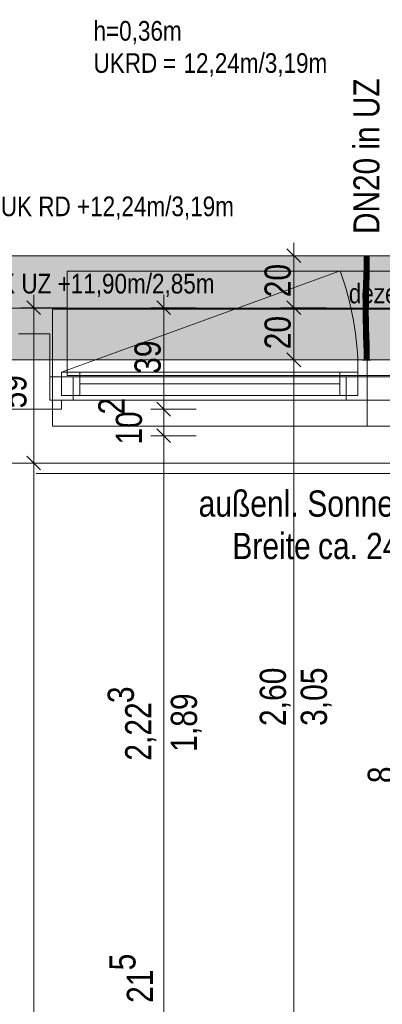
# Model space of a CAD drawing. Extents: x -620 to 300, y 62 to 1112.
# Tile 48 of 88: x -19 to 9, y 556 to 632. Entities that reach past the tile are written whole.
import ezdxf
from ezdxf.lldxf.tags import DXFTag

# ---------------------------------------------------------------- set-up
doc = ezdxf.new("R2010")
doc.units = 0
doc.layers.get('0').update_dxf_attribs({"lineweight": 13})
for name, color, linetype, lineweight, true_color in [('00_Beschriftung UZ', 3, 'Continuous', 13, 0x00ff00), ('30 -33 Aussenwände- 7 Fassade_ Elemente', 7, 'Continuous', 9, 0x00aacc), ('30 -35 Decken- 1 Konstruktion-Träger- Stahlbeton', 7, 'grob-A06G9RP38I', 13, 0x33aa00), ('70 -72 Beschriftung- 1 Beschriftung allgemein', 7, 'Continuous', 9, 0xff6633), ('70 -76 Bemaßung- 2 Allgemein', 9, 'Continuous', 5, 0x808080), ('E_Leerrohr 20', 7, 'Continuous', 13, 0xcc0099), ('E_Leerrohr 20-Shading', 7, 'Continuous', 13, 0xcc0099), ('iwb_Schraffur_Unterzug', 7, 'Continuous', 5, 0xffffcc)]:
    doc.layers.add(name, color=color, linetype=linetype, lineweight=lineweight, true_color=true_color)
doc.layers.add('70 -71 Achsen- 1 Gebäudeachsen', color=7, linetype='STRICHPUNKT2-A06G9RP48I', lineweight=18)
doc.layers.add('Detailelementbeschriftung', color=7, linetype='Continuous', lineweight=9)
doc.styles.get("Standard").update_dxf_attribs({"font": 'ARIALN.TTF'})
tags = doc.linetypes.add('grob-A06G9RP38I', pattern=[14, 3, -8, 3]).pattern_tags.tags
tags[8:9] = [DXFTag(74, 4), DXFTag(75, 0), DXFTag(340, '0'), DXFTag(46, 0.0), DXFTag(50, 0.0), DXFTag(44, 0.0), DXFTag(45, 0.0)]
tags[6:7] = [DXFTag(74, 4), DXFTag(75, 0), DXFTag(340, '0'), DXFTag(46, 0.0), DXFTag(50, 0.0), DXFTag(44, 0.0), DXFTag(45, 0.0)]
tags[4:5] = [DXFTag(74, 4), DXFTag(75, 0), DXFTag(340, '0'), DXFTag(46, 0.0), DXFTag(50, 0.0), DXFTag(44, 0.0), DXFTag(45, 0.0)]
tags = doc.linetypes.add('STRICHPUNKT2', pattern=[12.7, 6.35, -3.175, 0, -3.175]).pattern_tags.tags
tags[10:11] = [DXFTag(74, 4), DXFTag(75, 0), DXFTag(340, '0'), DXFTag(46, 0.0), DXFTag(50, 0.0), DXFTag(44, 0.0), DXFTag(45, 0.0)]
tags[8:9] = [DXFTag(74, 4), DXFTag(75, 0), DXFTag(340, '0'), DXFTag(46, 0.0), DXFTag(50, 0.0), DXFTag(44, 0.0), DXFTag(45, 0.0)]
tags[6:7] = [DXFTag(74, 4), DXFTag(75, 0), DXFTag(340, '0'), DXFTag(46, 0.0), DXFTag(50, 0.0), DXFTag(44, 0.0), DXFTag(45, 0.0)]
tags[4:5] = [DXFTag(74, 4), DXFTag(75, 0), DXFTag(340, '0'), DXFTag(46, 0.0), DXFTag(50, 0.0), DXFTag(44, 0.0), DXFTag(45, 0.0)]
tags = doc.linetypes.add('STRICHPUNKT2-A06G9RP48I', pattern=[12.7, 6.35, -3.175, 0, -3.175]).pattern_tags.tags
tags[10:11] = [DXFTag(74, 4), DXFTag(75, 0), DXFTag(340, '0'), DXFTag(46, 0.0), DXFTag(50, 0.0), DXFTag(44, 0.0), DXFTag(45, 0.0)]
tags[8:9] = [DXFTag(74, 4), DXFTag(75, 0), DXFTag(340, '0'), DXFTag(46, 0.0), DXFTag(50, 0.0), DXFTag(44, 0.0), DXFTag(45, 0.0)]
tags[6:7] = [DXFTag(74, 4), DXFTag(75, 0), DXFTag(340, '0'), DXFTag(46, 0.0), DXFTag(50, 0.0), DXFTag(44, 0.0), DXFTag(45, 0.0)]
tags[4:5] = [DXFTag(74, 4), DXFTag(75, 0), DXFTag(340, '0'), DXFTag(46, 0.0), DXFTag(50, 0.0), DXFTag(44, 0.0), DXFTag(45, 0.0)]

# ---------------------------------------------------------------- blocks, each defined once
blk = doc.blocks.new('Shading-A06G9RL98I', base_point=(7.527, 606.402))
at = {"layer": 'E_Leerrohr 20-Shading', "color": 213, "true_color": 0xd67fc0}
for points in [[(7.523, 605.614), (7.521, 606.402), (7.323, 605.614), (7.323, 606.402)], [(7.523, 605.614), (7.523, 606.402), (7.521, 606.402)], [(7.527, 606.402), (7.523, 605.614), (7.714, 606.225), (7.723, 605.614)], [(7.527, 606.402), (7.523, 606.402), (7.523, 605.614)], [(7.527, 606.402), (7.714, 606.225), (7.707, 606.402)], [(7.714, 606.225), (7.711, 606.402), (7.707, 606.402)], [(7.723, 605.614), (7.723, 606.402), (7.711, 606.402)], [(7.415, 605.614), (7.193, 605.614), (7.415, 605.602), (7.193, 605.602)], [(7.431, 605.602), (7.431, 605.614), (7.415, 605.602), (7.415, 605.614)], [(7.523, 605.602), (7.523, 605.614), (7.431, 605.602), (7.431, 605.614)], [(7.588, 605.614), (7.523, 605.614), (7.588, 605.602), (7.523, 605.602)], [(7.744, 605.602), (7.745, 605.614), (7.588, 605.602), (7.588, 605.614)], [(7.853, 605.602), (7.853, 605.614), (7.744, 605.602), (7.745, 605.614)]]:
    blk.add_solid(points, dxfattribs=at)
blk = doc.blocks.new('Shading-A06G9RLB8I', base_point=(7.466, 612.826))
at = {"layer": 'E_Leerrohr 20-Shading', "color": 213, "true_color": 0xd67fc0}
for points in [[(7.296, 613.626), (7.193, 613.626), (7.296, 613.614), (7.193, 613.614)], [(7.368, 613.614), (7.368, 613.626), (7.296, 613.614), (7.296, 613.626)], [(7.466, 612.826), (7.323, 613.614), (7.323, 612.826)], [(7.466, 612.826), (7.464, 613.106), (7.323, 613.614), (7.454, 613.614)], [(7.382, 613.614), (7.382, 613.626), (7.368, 613.614), (7.368, 613.626)], [(7.41, 613.626), (7.382, 613.626), (7.41, 613.614), (7.382, 613.614)], [(7.41, 613.626), (7.41, 613.614), (7.435, 613.626), (7.435, 613.614)], [(7.435, 613.614), (7.523, 613.614), (7.435, 613.626), (7.523, 613.626)], [(7.464, 613.106), (7.46, 613.614), (7.454, 613.614)], [(7.479, 612.826), (7.474, 613.614), (7.466, 612.826), (7.46, 613.614)], [(7.502, 613.614), (7.474, 613.614), (7.504, 612.826), (7.479, 612.826)], [(7.504, 612.826), (7.523, 612.826), (7.502, 613.614), (7.523, 613.614)], [(7.588, 613.626), (7.523, 613.626), (7.588, 613.614), (7.523, 613.614)], [(7.572, 613.614), (7.523, 613.614), (7.526, 612.826), (7.523, 613.009)], [(7.572, 613.614), (7.526, 612.826), (7.567, 612.826)], [(7.572, 613.614), (7.567, 612.826), (7.641, 613.614), (7.629, 612.826)], [(7.733, 613.626), (7.588, 613.626), (7.733, 613.614), (7.588, 613.614)], [(7.641, 613.614), (7.629, 612.826), (7.674, 613.614), (7.658, 612.826)], [(7.658, 612.826), (7.723, 612.826), (7.674, 613.614), (7.723, 613.614)], [(7.733, 613.614), (7.738, 613.614), (7.733, 613.626), (7.738, 613.626)], [(7.738, 613.614), (7.794, 613.614), (7.738, 613.626), (7.794, 613.626)], [(7.794, 613.614), (7.853, 613.614), (7.794, 613.626), (7.853, 613.626)], [(7.523, 613.009), (7.523, 612.826), (7.526, 612.826)]]:
    blk.add_solid(points, dxfattribs=at)
blk = doc.blocks.new('Shading-A06G9RLD8I', base_point=(7.423, 612.89))
at = {"layer": 'E_Leerrohr 20-Shading', "color": 223, "true_color": 0xc67fb4}
for points in [[(7.381, 613.614), (7.323, 613.614), (7.375, 612.891), (7.316, 612.892)], [(7.678, 613.614), (7.664, 613.614), (7.67, 612.886), (7.658, 612.887)], [(7.67, 612.886), (7.688, 612.886), (7.678, 613.614), (7.699, 613.614)], [(7.699, 613.614), (7.688, 612.886), (7.709, 613.614), (7.697, 612.886)], [(7.709, 613.614), (7.697, 612.886), (7.723, 613.614), (7.712, 612.886)], [(7.712, 612.886), (7.716, 612.886), (7.723, 613.614)], [(7.375, 612.891), (7.316, 612.892), (7.36, 612.167), (7.301, 612.169)], [(7.67, 612.886), (7.658, 612.887), (7.65, 612.16), (7.642, 612.161)], [(7.666, 612.75), (7.65, 612.16), (7.651, 612.16)], [(7.67, 612.886), (7.666, 612.75), (7.666, 612.16), (7.651, 612.16)], [(7.688, 612.886), (7.666, 612.16), (7.697, 612.886), (7.674, 612.16)], [(7.67, 612.886), (7.666, 612.16), (7.688, 612.886)], [(7.697, 612.886), (7.674, 612.16), (7.712, 612.886), (7.686, 612.159)], [(7.686, 612.159), (7.701, 612.159), (7.712, 612.886), (7.716, 612.886)], [(7.36, 612.167), (7.301, 612.169), (7.34, 611.443), (7.281, 611.444)], [(7.65, 612.16), (7.642, 612.161), (7.625, 611.435), (7.623, 611.435)], [(7.65, 612.16), (7.625, 611.435), (7.651, 612.16), (7.628, 611.435)], [(7.628, 611.435), (7.639, 611.435), (7.651, 612.16), (7.666, 612.16)], [(7.666, 612.16), (7.639, 611.435), (7.674, 612.16), (7.646, 611.435)], [(7.674, 612.16), (7.646, 611.435), (7.686, 612.159), (7.652, 611.435)], [(7.652, 611.435), (7.681, 611.434), (7.686, 612.159), (7.701, 612.159)], [(7.262, 610.719), (7.312, 610.718), (7.274, 611.176), (7.332, 611.176)], [(7.333, 611.176), (7.34, 611.443), (7.274, 611.176), (7.281, 611.444)], [(7.312, 610.718), (7.321, 610.718), (7.332, 611.176), (7.333, 611.176)], [(7.616, 611.168), (7.616, 611.174), (7.604, 610.711)], [(7.619, 611.141), (7.616, 611.168), (7.606, 610.711), (7.604, 610.711)], [(7.606, 610.711), (7.613, 610.711), (7.619, 611.141), (7.626, 611.074)], [(7.626, 611.074), (7.613, 610.711), (7.63, 611.029), (7.618, 610.711)], [(7.628, 611.435), (7.616, 611.168), (7.619, 611.141)], [(7.628, 611.435), (7.625, 611.435), (7.616, 611.168), (7.62, 611.302)], [(7.625, 611.435), (7.623, 611.435), (7.616, 611.174)], [(7.62, 611.302), (7.616, 611.174), (7.616, 611.168)], [(7.63, 611.029), (7.618, 610.711), (7.633, 611.005), (7.62, 610.711)], [(7.619, 611.141), (7.626, 611.074), (7.628, 611.435), (7.639, 611.435)], [(7.62, 610.711), (7.662, 610.71), (7.633, 611.005)], [(7.639, 611.435), (7.626, 611.074), (7.646, 611.435), (7.63, 611.029)], [(7.64, 611.174), (7.636, 611.174), (7.633, 611.005), (7.63, 611.029)], [(7.674, 611.174), (7.64, 611.174), (7.662, 610.71), (7.633, 611.005)], [(7.652, 611.435), (7.646, 611.435), (7.64, 611.174), (7.636, 611.174)], [(7.681, 611.434), (7.652, 611.435), (7.674, 611.174), (7.64, 611.174)], [(7.312, 610.718), (7.262, 610.719), (7.288, 609.991), (7.249, 609.992)], [(7.307, 609.991), (7.321, 610.718), (7.288, 609.991), (7.312, 610.718)], [(7.593, 609.988), (7.613, 610.711), (7.59, 609.988), (7.606, 610.711)], [(7.606, 610.711), (7.604, 610.711), (7.59, 609.988)], [(7.613, 610.711), (7.593, 609.988), (7.607, 610.316), (7.597, 609.988)], [(7.597, 609.988), (7.598, 609.988), (7.607, 610.316)], [(7.607, 610.316), (7.598, 609.988), (7.662, 610.71), (7.649, 609.987)], [(7.607, 610.316), (7.662, 610.71), (7.62, 610.711)], [(7.618, 610.711), (7.607, 610.316), (7.62, 610.711)], [(7.613, 610.711), (7.607, 610.316), (7.618, 610.711)], [(7.246, 609.459), (7.285, 609.459), (7.249, 609.992), (7.288, 609.991)], [(7.246, 609.264), (7.283, 609.264), (7.246, 609.459), (7.285, 609.459)], [(7.283, 609.264), (7.304, 609.264), (7.285, 609.459), (7.305, 609.459)], [(7.285, 609.459), (7.305, 609.459), (7.288, 609.991), (7.307, 609.991)], [(7.588, 609.463), (7.587, 609.265), (7.589, 609.46)], [(7.587, 609.265), (7.59, 609.265), (7.589, 609.46), (7.592, 609.45)], [(7.593, 609.988), (7.59, 609.988), (7.588, 609.463)], [(7.592, 609.841), (7.588, 609.463), (7.589, 609.46)], [(7.589, 609.46), (7.593, 609.625), (7.59, 609.625)], [(7.592, 609.45), (7.594, 609.625), (7.589, 609.46), (7.593, 609.625)], [(7.593, 609.625), (7.592, 609.841), (7.59, 609.625)], [(7.59, 609.265), (7.646, 609.266), (7.592, 609.45)], [(7.598, 609.988), (7.592, 609.463), (7.649, 609.987), (7.646, 609.464)], [(7.593, 609.625), (7.594, 609.698), (7.592, 609.841), (7.593, 609.988)], [(7.592, 609.463), (7.592, 609.45), (7.646, 609.464), (7.646, 609.266)], [(7.593, 609.988), (7.594, 609.698), (7.597, 609.988)], [(7.594, 609.625), (7.594, 609.698), (7.593, 609.625)], [(7.594, 609.698), (7.598, 609.988), (7.597, 609.988)], [(7.283, 609.264), (7.246, 609.264), (7.297, 608.654), (7.254, 608.653)], [(7.297, 608.654), (7.254, 608.653), (7.322, 608.044), (7.268, 608.042)], [(7.312, 608.654), (7.304, 609.264), (7.297, 608.654), (7.283, 609.264)], [(7.327, 608.044), (7.312, 608.654), (7.322, 608.044), (7.297, 608.654)], [(7.653, 608.66), (7.646, 609.266), (7.595, 608.659), (7.59, 609.265)], [(7.653, 608.66), (7.595, 608.659), (7.668, 608.053), (7.61, 608.052)], [(7.345, 607.435), (7.334, 607.806), (7.268, 608.042), (7.322, 608.044)], [(7.345, 607.435), (7.268, 608.042), (7.287, 607.434)], [(7.334, 607.806), (7.327, 608.044), (7.322, 608.044)], [(7.668, 608.053), (7.61, 608.052), (7.686, 607.445), (7.628, 607.444)], [(7.345, 607.435), (7.287, 607.434), (7.363, 606.827), (7.304, 606.826)], [(7.686, 607.445), (7.628, 607.444), (7.704, 606.836), (7.645, 606.834)], [(7.363, 606.827), (7.304, 606.826), (7.376, 606.22), (7.317, 606.219)], [(7.704, 606.836), (7.645, 606.834), (7.717, 606.225), (7.659, 606.224)], [(7.376, 606.22), (7.317, 606.219), (7.381, 605.614), (7.323, 605.614)], [(7.717, 606.225), (7.659, 606.224), (7.723, 605.614), (7.664, 605.614)]]:
    blk.add_solid(points, dxfattribs=at)
at = {"layer": 'E_Leerrohr 20-Shading', "color": 231, "true_color": 0xe17fc9}
for points in [[(7.379, 612.891), (7.4, 613.614), (7.375, 612.891), (7.392, 613.614)], [(7.392, 613.614), (7.381, 613.614), (7.375, 612.891)], [(7.423, 612.89), (7.415, 613.614), (7.379, 612.891), (7.4, 613.614)], [(7.444, 612.89), (7.439, 613.614), (7.423, 612.89), (7.415, 613.614)], [(7.488, 612.889), (7.488, 613.614), (7.444, 612.89), (7.439, 613.614)], [(7.516, 612.889), (7.523, 613.614), (7.488, 612.889), (7.488, 613.614)], [(7.523, 613.614), (7.516, 612.889), (7.521, 612.889)], [(7.521, 612.889), (7.527, 612.889), (7.523, 613.614)], [(7.527, 612.889), (7.658, 612.887), (7.523, 613.614), (7.664, 613.614)], [(7.425, 612.166), (7.423, 612.89), (7.362, 612.289), (7.379, 612.891)], [(7.379, 612.891), (7.375, 612.891), (7.362, 612.289)], [(7.444, 612.165), (7.444, 612.89), (7.425, 612.166), (7.423, 612.89)], [(7.444, 612.165), (7.488, 612.889), (7.444, 612.89)], [(7.444, 612.165), (7.48, 612.164), (7.488, 612.889), (7.487, 612.75)], [(7.48, 612.164), (7.483, 612.164), (7.487, 612.75)], [(7.501, 612.164), (7.516, 612.889), (7.483, 612.164), (7.488, 612.889)], [(7.521, 612.889), (7.516, 612.889), (7.516, 612.164), (7.501, 612.164)], [(7.516, 612.164), (7.538, 612.163), (7.521, 612.889), (7.527, 612.889)], [(7.538, 612.163), (7.642, 612.161), (7.527, 612.889), (7.658, 612.887)], [(7.425, 612.166), (7.36, 612.167), (7.426, 611.441), (7.34, 611.443)], [(7.425, 612.166), (7.362, 612.289), (7.36, 612.167)], [(7.442, 611.44), (7.444, 612.165), (7.426, 611.441), (7.425, 612.166)], [(7.442, 611.44), (7.468, 611.439), (7.444, 612.165), (7.48, 612.164)], [(7.468, 611.439), (7.477, 611.439), (7.48, 612.164), (7.483, 612.164)], [(7.481, 611.439), (7.501, 612.164), (7.477, 611.439), (7.483, 612.164)], [(7.516, 612.164), (7.501, 612.164), (7.511, 611.438), (7.481, 611.439)], [(7.623, 611.435), (7.642, 612.161), (7.511, 611.438), (7.516, 612.164)], [(7.333, 611.176), (7.321, 610.718), (7.34, 610.717)], [(7.34, 610.717), (7.343, 610.724), (7.333, 611.176), (7.334, 611.217)], [(7.334, 611.217), (7.335, 611.176), (7.34, 611.443), (7.385, 611.175)], [(7.335, 611.176), (7.343, 610.724), (7.385, 611.175), (7.427, 610.926)], [(7.426, 611.175), (7.426, 611.441), (7.385, 611.175), (7.34, 611.443)], [(7.427, 610.715), (7.427, 610.926), (7.343, 610.717), (7.343, 610.724)], [(7.427, 610.926), (7.426, 611.175), (7.385, 611.175)], [(7.442, 611.44), (7.426, 611.441), (7.441, 610.842), (7.427, 610.926)], [(7.427, 610.715), (7.441, 610.715), (7.427, 610.926), (7.441, 610.842)], [(7.442, 611.44), (7.441, 610.842), (7.468, 611.439), (7.465, 611.248)], [(7.465, 611.248), (7.441, 610.842), (7.458, 610.743)], [(7.477, 611.439), (7.465, 611.248), (7.462, 610.714), (7.458, 610.743)], [(7.476, 611.303), (7.477, 611.439), (7.462, 610.714)], [(7.474, 611.175), (7.476, 611.303), (7.462, 610.714)], [(7.474, 611.175), (7.462, 610.714), (7.477, 611.175), (7.466, 610.714)], [(7.465, 611.248), (7.477, 611.439), (7.468, 611.439)], [(7.466, 610.714), (7.565, 610.712), (7.477, 611.175), (7.557, 611.174)], [(7.474, 611.175), (7.481, 611.439), (7.477, 611.439)], [(7.474, 611.175), (7.509, 611.175), (7.481, 611.439), (7.511, 611.438)], [(7.509, 611.175), (7.616, 611.174), (7.511, 611.438), (7.623, 611.435)], [(7.565, 610.712), (7.604, 610.711), (7.557, 611.174), (7.616, 611.174)], [(7.34, 610.717), (7.321, 610.718), (7.351, 609.991), (7.307, 609.991)], [(7.343, 610.724), (7.34, 610.717), (7.343, 610.717)], [(7.351, 609.991), (7.353, 609.991), (7.34, 610.717), (7.343, 610.717)], [(7.353, 609.991), (7.431, 609.99), (7.343, 610.717), (7.427, 610.715)], [(7.442, 609.99), (7.441, 610.715), (7.431, 609.99), (7.427, 610.715)], [(7.441, 610.842), (7.441, 610.715), (7.458, 610.743), (7.457, 610.714)], [(7.442, 609.99), (7.449, 609.99), (7.441, 610.715), (7.457, 610.714)], [(7.449, 609.99), (7.462, 610.714), (7.457, 610.714)], [(7.466, 610.714), (7.462, 610.714), (7.452, 609.99), (7.449, 609.99)], [(7.575, 609.988), (7.565, 610.712), (7.452, 609.99), (7.466, 610.714)], [(7.457, 610.714), (7.462, 610.714), (7.458, 610.743)], [(7.59, 609.988), (7.604, 610.711), (7.575, 609.988), (7.565, 610.712)], [(7.305, 609.459), (7.304, 609.264), (7.31, 609.264)], [(7.353, 609.749), (7.307, 609.991), (7.31, 609.264), (7.305, 609.459)], [(7.351, 609.991), (7.307, 609.991), (7.353, 609.749)], [(7.354, 609.719), (7.353, 609.749), (7.355, 609.265), (7.31, 609.264)], [(7.437, 609.461), (7.431, 609.99), (7.353, 609.749), (7.351, 609.991)], [(7.437, 609.461), (7.353, 609.749), (7.408, 609.46)], [(7.353, 609.749), (7.357, 609.46), (7.408, 609.46)], [(7.359, 609.265), (7.354, 609.719), (7.355, 609.265)], [(7.357, 609.46), (7.439, 609.299), (7.408, 609.46)], [(7.357, 609.46), (7.359, 609.265), (7.439, 609.299), (7.44, 609.265)], [(7.439, 609.299), (7.437, 609.461), (7.408, 609.46)], [(7.439, 609.299), (7.442, 609.99), (7.431, 609.99)], [(7.442, 609.99), (7.439, 609.299), (7.443, 609.838), (7.446, 609.265)], [(7.446, 609.461), (7.449, 609.99), (7.442, 609.99)], [(7.446, 609.265), (7.446, 609.461), (7.443, 609.838)], [(7.446, 609.461), (7.577, 609.463), (7.449, 609.99), (7.575, 609.988)], [(7.446, 609.265), (7.577, 609.265), (7.446, 609.461), (7.577, 609.463)], [(7.577, 609.463), (7.588, 609.463), (7.575, 609.988), (7.59, 609.988)], [(7.577, 609.265), (7.587, 609.265), (7.577, 609.463), (7.588, 609.463)], [(7.31, 609.264), (7.304, 609.264), (7.325, 608.654), (7.312, 608.654)], [(7.325, 608.654), (7.35, 608.654), (7.31, 609.264), (7.355, 609.265)], [(7.325, 608.654), (7.312, 608.654), (7.338, 608.044), (7.327, 608.044)], [(7.338, 608.044), (7.339, 608.044), (7.325, 608.654), (7.35, 608.654)], [(7.339, 608.044), (7.367, 608.045), (7.35, 608.654), (7.364, 608.655)], [(7.35, 608.654), (7.364, 608.655), (7.355, 609.265), (7.359, 609.265)], [(7.452, 608.656), (7.44, 609.265), (7.364, 608.655), (7.359, 609.265)], [(7.468, 608.048), (7.453, 608.656), (7.367, 608.045), (7.364, 608.655)], [(7.44, 609.265), (7.446, 609.265), (7.439, 609.299)], [(7.453, 608.656), (7.446, 609.265), (7.452, 608.656), (7.44, 609.265)], [(7.577, 609.265), (7.446, 609.265), (7.572, 608.659), (7.453, 608.656)], [(7.595, 608.659), (7.453, 608.656), (7.61, 608.052), (7.468, 608.048)], [(7.595, 608.659), (7.587, 609.265), (7.572, 608.659), (7.577, 609.265)], [(7.338, 608.016), (7.338, 608.044), (7.334, 607.806), (7.327, 608.044)], [(7.35, 607.435), (7.338, 608.016), (7.345, 607.435), (7.334, 607.806)], [(7.37, 607.436), (7.367, 608.045), (7.35, 607.435), (7.338, 608.044)], [(7.486, 607.439), (7.468, 608.048), (7.37, 607.436), (7.367, 608.045)], [(7.61, 608.052), (7.468, 608.048), (7.628, 607.444), (7.486, 607.439)], [(7.35, 607.435), (7.345, 607.435), (7.363, 606.827)], [(7.372, 606.828), (7.37, 607.436), (7.363, 606.827), (7.35, 607.435)], [(7.504, 606.831), (7.486, 607.439), (7.372, 606.828), (7.37, 607.436)], [(7.628, 607.444), (7.486, 607.439), (7.645, 606.834), (7.504, 606.831)], [(7.372, 606.828), (7.363, 606.827), (7.376, 606.22)], [(7.517, 606.222), (7.504, 606.831), (7.376, 606.22), (7.372, 606.828)], [(7.645, 606.834), (7.504, 606.831), (7.659, 606.224), (7.517, 606.222)], [(7.517, 606.222), (7.376, 606.22), (7.523, 605.614), (7.381, 605.614)], [(7.659, 606.224), (7.517, 606.222), (7.664, 605.614), (7.523, 605.614)]]:
    blk.add_solid(points, dxfattribs=at)
blk = doc.blocks.new('Referenz-A06G9RP68I')
at = {"layer": '30 -33 Aussenwände- 7 Fassade_ Elemente', "color": 0, "linetype": 'Continuous', "lineweight": -2, "ltscale": 0.13}
for p, q in [((-121.647, 613.634), (34.353, 613.634)), ((-19.247, 607.634), (-16.847, 607.634)), ((-16.847, 607.634), (-16.847, 602.534)), ((-16.847, 604.334), (-15.047, 604.334)), ((-16.847, 602.534), (-16.847, 604.334)), ((-16.847, 604.334), (7.553, 604.334)), ((-16.847, 602.534), (-16.847, 604.334)), ((-15.947, 604.684), (-14.547, 604.684)), ((-15.947, 604.684), (6.853, 604.684)), ((-15.947, 602.884), (-15.947, 604.684)), ((-15.947, 602.884), (-15.947, 604.684)), ((-15.047, 604.334), (-15.047, 602.534)), ((-14.547, 604.684), (-14.547, 602.884)), ((5.453, 604.684), (6.853, 604.684)), ((5.453, 602.884), (5.453, 604.684)), ((5.953, 604.334), (7.553, 604.334)), ((5.953, 602.534), (5.953, 604.334)), ((6.853, 604.684), (6.853, 602.884)), ((6.853, 604.684), (6.853, 602.884)), ((7.553, 602.534), (7.553, 604.334)), ((7.553, 604.334), (31.953, 604.334)), ((7.553, 604.334), (9.153, 604.334)), ((7.553, 604.334), (7.553, 602.534)), ((5.453, 603.784), (-14.547, 603.784)), ((-14.547, 602.884), (-15.947, 602.884)), ((6.853, 602.884), (-15.947, 602.884)), ((6.853, 602.884), (5.453, 602.884)), ((-15.947, 601.834), (-20.147, 601.834)), ((-16.847, 602.534), (-15.947, 602.534)), ((-15.047, 602.534), (-16.847, 602.534)), ((7.553, 602.534), (-16.847, 602.534)), ((-15.947, 602.534), (-15.947, 601.834)), ((7.553, 602.534), (5.953, 602.534)), ((9.153, 602.534), (7.553, 602.534)), ((31.953, 602.534), (7.553, 602.534)), ((37.453, 597.694), (-124.747, 597.694))]:
    blk.add_line(p, q, dxfattribs=at)
at = {"layer": '30 -33 Aussenwände- 7 Fassade_ Elemente', "color": 0, "linetype": 'grob-A06G9RP38I', "lineweight": -2, "ltscale": 0.13}
for p, q in [((-15.947, 604.684), (5.478, 612.482)), ((-15.517, 612.434), (26.483, 612.434)), ((-15.517, 604.434), (-15.517, 612.434)), ((26.483, 604.434), (-15.517, 604.434))]:
    blk.add_line(p, q, dxfattribs=at)
at = {"layer": '30 -33 Aussenwände- 7 Fassade_ Elemente', "color": 0, "lineweight": -2}
for p, q in [((-16.647, 609.534), (-16.647, 604.334)), ((7.553, 609.534), (-16.647, 609.534)), ((31.753, 609.534), (7.553, 609.534)), ((7.553, 604.334), (7.553, 609.534)), ((-16.647, 604.334), (-16.647, 602.534)), ((-15.047, 604.334), (-16.647, 604.334)), ((-15.947, 604.684), (-14.547, 604.684)), ((-15.947, 602.884), (-15.947, 604.684)), ((-15.047, 602.534), (-15.047, 604.334)), ((-14.547, 602.884), (-14.547, 604.684)), ((-14.547, 604.684), (5.453, 604.684)), ((5.453, 604.684), (5.453, 602.884)), ((5.453, 604.684), (6.853, 604.684)), ((5.953, 602.534), (5.953, 604.334)), ((5.953, 604.334), (7.553, 604.334)), ((6.853, 604.684), (6.853, 602.884)), ((9.153, 604.334), (7.553, 604.334)), ((7.553, 604.334), (7.553, 602.534)), ((5.453, 603.784), (-14.547, 603.784)), ((-14.547, 602.884), (-15.947, 602.884)), ((5.453, 602.884), (-14.547, 602.884)), ((6.853, 602.884), (5.453, 602.884)), ((-16.647, 600.534), (-16.647, 602.534)), ((-16.647, 602.534), (-15.047, 602.534)), ((5.953, 602.534), (-15.047, 602.534)), ((7.553, 602.534), (5.953, 602.534)), ((7.553, 602.534), (9.153, 602.534)), ((7.553, 602.534), (7.553, 600.534)), ((7.553, 600.534), (-16.647, 600.534)), ((31.753, 600.534), (7.553, 600.534))]:
    blk.add_line(p, q, dxfattribs=at)
at = {"layer": '30 -33 Aussenwände- 7 Fassade_ Elemente', "color": 0, "linetype": 'grob-A06G9RP38I', "lineweight": -2, "ltscale": 0.13}
blk.add_ellipse((-15.947, 604.684), major_axis=(22.8, 0), ratio=1, start_param=0, end_param=0.349066, dxfattribs=at)
at = {"layer": '30 -35 Decken- 1 Konstruktion-Träger- Stahlbeton', "color": 0, "lineweight": -2}
for p, q in [((-452.147, 613.634), (34.853, 613.634)), ((-452.147, 605.634), (34.853, 605.634))]:
    blk.add_line(p, q, dxfattribs=at)
at = {"layer": '70 -71 Achsen- 1 Gebäudeachsen', "color": 0, "linetype": 'STRICHPUNKT2-A06G9RP48I', "lineweight": -2, "ltscale": 0.13}
blk.add_line((-539.606, 609.614), (75.885, 609.614), dxfattribs=at)
at = {"layer": '70 -72 Beschriftung- 1 Beschriftung allgemein', "color": 0, "linetype": 'Continuous', "lineweight": -2, "ltscale": 0.13}
blk.add_line((-17.897, 596.888), (29.103, 596.888), dxfattribs=at)
at = {"layer": '70 -76 Bemaßung- 2 Allgemein', "color": 0, "linetype": 'Continuous', "lineweight": -2, "ltscale": 0.13}
for p, q in [((1.382, 614.165), (2.444, 613.104)), ((1.913, 614.634), (1.913, 612.574)), ((4.413, 613.634), (0.913, 613.634)), ((1.913, 610.695), (1.913, 612.574)), ((-18.618, 610.165), (-17.556, 609.104)), ((-18.087, 610.634), (-18.087, 608.574)), ((-8.618, 610.165), (-7.556, 609.104)), ((-8.087, 610.634), (-8.087, 608.574)), ((2.444, 609.104), (1.382, 610.165)), ((1.382, 610.165), (2.444, 609.104)), ((1.913, 608.634), (1.913, 610.695)), ((1.913, 610.634), (1.913, 608.574)), ((-15.587, 609.634), (-19.087, 609.634)), ((-5.587, 609.634), (-9.087, 609.634)), ((4.413, 609.634), (0.913, 609.634)), ((4.413, 609.634), (0.913, 609.634)), ((-18.087, 598.755), (-18.087, 608.574)), ((-8.087, 602.895), (-8.087, 608.574)), ((1.913, 606.695), (1.913, 608.574)), ((1.913, 604.634), (1.913, 606.695)), ((1.913, 606.634), (1.913, 604.574)), ((4.413, 605.634), (0.913, 605.634)), ((4.413, 605.634), (0.913, 605.634)), ((2.444, 605.104), (1.382, 606.165)), ((1.382, 606.165), (2.444, 605.104)), ((1.913, 554.695), (1.913, 604.574)), ((-8.087, 602.895), (-8.087, 603.955)), ((-8.087, 600.834), (-8.087, 602.895)), ((-8.087, 600.834), (-8.087, 602.895)), ((-5.587, 601.834), (-9.087, 601.834)), ((-5.587, 601.834), (-9.087, 601.834)), ((-7.556, 601.304), (-8.618, 602.365)), ((-7.556, 601.304), (-8.618, 602.365)), ((-8.087, 599.794), (-8.087, 601.834)), ((-8.618, 600.325), (-7.556, 599.264)), ((-8.618, 600.325), (-7.556, 599.264)), ((-8.087, 600.794), (-8.087, 598.734)), ((-8.087, 600.794), (-8.087, 598.734)), ((-5.587, 599.794), (-9.087, 599.794)), ((-5.587, 599.794), (-9.087, 599.794)), ((-17.556, 597.164), (-18.618, 598.225)), ((-18.618, 598.225), (-17.556, 597.164)), ((-18.087, 596.694), (-18.087, 598.755)), ((-18.087, 598.694), (-18.087, 596.634)), ((-8.087, 598.734), (-8.087, 597.674)), ((-8.087, 556.395), (-8.087, 598.734)), ((-15.587, 597.694), (-19.087, 597.694)), ((-15.587, 597.694), (-19.087, 597.694)), ((-18.087, 385.695), (-18.087, 596.634)), ((-8.087, 556.395), (-8.087, 557.455)), ((-8.087, 554.334), (-8.087, 556.395)), ((-8.087, 554.334), (-8.087, 556.395))]:
    blk.add_line(p, q, dxfattribs=at)
at = {"layer": '00_Beschriftung UZ', "color": 0, "linetype": 'ByBlock', "lineweight": -2, "ltscale": 0.13, "char_height": 1.51033, "attachment_point": 1}
for s, insert in [('{\\fArial Narrow;UK RD +12,24m/3,19m}', (-20.62, 618.185)), ('{\\fArial Narrow;UK UZ +11,90m/2,85m}', (-21.92, 612.242))]:
    blk.add_mtext(s, dxfattribs=dict(at, insert=insert))
at = {"layer": '30 -33 Aussenwände- 7 Fassade_ Elemente', "color": 0, "linetype": 'Continuous', "lineweight": -2, "ltscale": 0.13, "insert": (6.146, 611.487), "char_height": 1.51033, "attachment_point": 1}
blk.add_mtext('{\\fArial Narrow;dezentrales Lüftungsgerät}', dxfattribs=at)
at = {"layer": '70 -72 Beschriftung- 1 Beschriftung allgemein', "color": 0, "linetype": 'Continuous', "lineweight": -2, "ltscale": 0.13, "attachment_point": 1}
for s, insert, char_height in [('{\\fArial Narrow;h=0,36m}', (-13.489, 631.679), 1.51033), ('{\\fArial Narrow;UKRD}', (-13.489, 629.204), 1.51033), ('{\\fArial Narrow;12,24m/3,19m}', (-6.567, 629.204), 1.51033), ('{\\fArial Narrow;=}', (-8.149, 629.204), 1.51033), ('{\\fArial Narrow;außenl.}', (-5.406, 595.588), 2.01377), ('{\\fArial Narrow;Sonnenschutz}', (2.954, 595.588), 2.01377), ('{\\fArial Narrow;Breite}', (-2.809, 592.326), 2.01377), ('{\\fArial Narrow;244}', (7.472, 592.326), 2.01377), ('{\\fArial Narrow;ca.}', (3.777, 592.326), 2.01377)]:
    blk.add_mtext(s, dxfattribs=dict(at, insert=insert, char_height=char_height))
at = {"layer": '70 -76 Bemaßung- 2 Allgemein', "color": 0, "linetype": 'Continuous', "lineweight": -2, "ltscale": 0.13, "char_height": 2.01377, "attachment_point": 1, "rotation": 90}
for s, insert in [('{\\fArial Narrow;20}', (-0.338, 610.438)), ('{\\fArial Narrow;20}', (-0.338, 606.438)), ('{\\fArial Narrow;39}', (-10.338, 604.55)), ('{\\fArial Narrow;59}', (-20.657, 601.893)), ('{\\fArial Narrow;2}', (-13.116, 601.426)), ('{\\fArial Narrow;10}', (-11.774, 599.105)), ('{\\fArial Narrow;2,60}', (-0.703, 577.476)), ('{\\fArial Narrow;3,05}', (2.45, 577.484)), ('{\\fArial Narrow;1,89}', (-7.546, 575.494)), ('{\\fArial Narrow;3}', (-12.398, 579.237)), ('{\\fArial Narrow;2,22}', (-11.055, 574.811)), ('{\\fArial Narrow;8}', (7.602, 573.085)), ('{\\fArial Narrow;5}', (-12.272, 558.69)), ('{\\fArial Narrow;21}', (-10.929, 556.188))]:
    blk.add_mtext(s, dxfattribs=dict(at, insert=insert))
blk = doc.blocks.new('Referenz-A06G9RP88I')
at = {"layer": 'iwb_Schraffur_Unterzug', "linetype": 'Continuous', "ltscale": 0.13}
for points in [[(-539.606, 613.614), (75.885, 613.614), (75.885, 609.463)], [(-539.606, 613.614), (75.885, 609.463), (-539.606, 611.96)], [(-539.606, 611.96), (75.885, 609.463), (75.885, 605.614)], [(-539.606, 611.96), (75.885, 605.614), (-539.606, 605.614)]]:
    blk.add_solid(points, dxfattribs=at)
blk = doc.blocks.new('Einzeiliger Text-A06G9RXU8I')
at = {"color": 0, "lineweight": -2, "insert": (6.503, 615.302), "char_height": 2, "attachment_point": 1, "rotation": 90}
blk.add_mtext('{\\fArial Narrow;DN20 in UZ}', dxfattribs=at)
blk = doc.blocks.new('Enddeckel-A06G9RYQ8I')
at = {"color": 0, "linetype": 'ByBlock', "lineweight": -2, "ltscale": 0.13}
for p, q in [((7.323, 606.402), (7.323, 605.614)), ((7.44, 606.402), (7.323, 606.402)), ((7.605, 606.402), (7.44, 606.402)), ((7.723, 606.402), (7.605, 606.402)), ((7.723, 605.614), (7.723, 606.402)), ((7.193, 605.614), (7.193, 605.602)), ((7.386, 605.614), (7.193, 605.614)), ((7.386, 605.602), (7.193, 605.602)), ((7.44, 605.614), (7.323, 605.614)), ((7.659, 605.614), (7.386, 605.614)), ((7.659, 605.602), (7.386, 605.602)), ((7.605, 605.614), (7.44, 605.614)), ((7.723, 605.614), (7.605, 605.614)), ((7.853, 605.614), (7.659, 605.614)), ((7.853, 605.602), (7.659, 605.602)), ((7.853, 605.602), (7.853, 605.614))]:
    blk.add_line(p, q, dxfattribs=at)
at = {"color": 0, "linetype": 'STRICHPUNKT2', "lineweight": 5, "ltscale": 0.13}
blk.add_line((7.523, 605.614), (7.523, 606.402), dxfattribs=at)
blk = doc.blocks.new('Enddeckel-A06G9RYU8I')
at = {"color": 0, "linetype": 'ByBlock', "lineweight": -2, "ltscale": 0.13}
for p, q in [((7.193, 613.626), (7.193, 613.614)), ((7.193, 613.626), (7.386, 613.626)), ((7.193, 613.614), (7.386, 613.614)), ((7.323, 613.614), (7.323, 612.826)), ((7.323, 613.614), (7.44, 613.614)), ((7.386, 613.626), (7.659, 613.626)), ((7.386, 613.614), (7.659, 613.614)), ((7.44, 613.614), (7.605, 613.614)), ((7.605, 613.614), (7.723, 613.614)), ((7.659, 613.626), (7.853, 613.626)), ((7.659, 613.614), (7.853, 613.614)), ((7.723, 612.826), (7.723, 613.614)), ((7.853, 613.614), (7.853, 613.626)), ((7.323, 612.826), (7.44, 612.826)), ((7.44, 612.826), (7.605, 612.826)), ((7.605, 612.826), (7.723, 612.826))]:
    blk.add_line(p, q, dxfattribs=at)
at = {"color": 0, "linetype": 'STRICHPUNKT2', "lineweight": 5, "ltscale": 0.13}
blk.add_line((7.523, 613.614), (7.523, 612.826), dxfattribs=at)
blk = doc.blocks.new('Flexrohr-A06G9RZC8I')
at = {"color": 0, "linetype": 'ByBlock', "lineweight": -2, "ltscale": 0.13}
for p, q in [((7.323, 613.614), (7.316, 612.892)), ((7.323, 613.614), (7.723, 613.614)), ((7.331, 613.215), (7.707, 613.212)), ((7.723, 613.614), (7.716, 612.886)), ((7.316, 612.892), (7.301, 612.169)), ((7.318, 612.418), (7.694, 612.41)), ((7.327, 612.817), (7.703, 612.811)), ((7.716, 612.886), (7.701, 612.159)), ((7.301, 612.169), (7.281, 611.444)), ((7.309, 612.019), (7.685, 612.009)), ((7.701, 612.159), (7.681, 611.434)), ((7.281, 611.444), (7.262, 610.719)), ((7.288, 611.219), (7.663, 611.209)), ((7.298, 611.619), (7.674, 611.609)), ((7.681, 611.434), (7.662, 610.71)), ((7.262, 610.719), (7.249, 609.992)), ((7.269, 610.418), (7.645, 610.411)), ((7.277, 610.819), (7.653, 610.81)), ((7.662, 610.71), (7.649, 609.987)), ((7.249, 609.992), (7.246, 609.264)), ((7.259, 609.615), (7.635, 609.614)), ((7.261, 610.017), (7.637, 610.012)), ((7.649, 609.987), (7.646, 609.266)), ((7.246, 609.264), (7.254, 608.653)), ((7.254, 608.653), (7.268, 608.042)), ((7.258, 609.214), (7.634, 609.215)), ((7.263, 608.812), (7.639, 608.817)), ((7.646, 609.266), (7.653, 608.66)), ((7.653, 608.66), (7.668, 608.053)), ((7.268, 608.042), (7.287, 607.434)), ((7.271, 608.41), (7.647, 608.419)), ((7.281, 608.01), (7.657, 608.02)), ((7.668, 608.053), (7.686, 607.445)), ((7.287, 607.434), (7.304, 606.826)), ((7.293, 607.61), (7.669, 607.62)), ((7.305, 607.21), (7.681, 607.22)), ((7.686, 607.445), (7.704, 606.836)), ((7.304, 606.826), (7.317, 606.219)), ((7.316, 606.811), (7.692, 606.82)), ((7.325, 606.412), (7.701, 606.419)), ((7.704, 606.836), (7.717, 606.225)), ((7.317, 606.219), (7.323, 605.614)), ((7.323, 605.614), (7.723, 605.614)), ((7.331, 606.013), (7.707, 606.017)), ((7.335, 605.615), (7.711, 605.615)), ((7.717, 606.225), (7.723, 605.614))]:
    blk.add_line(p, q, dxfattribs=at)

msp = doc.modelspace()

# ---------------------------------------------------------------- block references
at = {"color": 8, "lineweight": 13, "ltscale": 0.13, "true_color": 0x808080}
msp.add_blockref('Referenz-A06G9RP68I', (0, 0), dxfattribs=at)
at = {"color": 8, "lineweight": 25, "ltscale": 0.25, "true_color": 0x808080}
msp.add_blockref('Referenz-A06G9RP88I', (0, 0), dxfattribs=at)
at = {"layer": 'Detailelementbeschriftung', "ltscale": 0.13}
msp.add_blockref('Einzeiliger Text-A06G9RXU8I', (0, 0), dxfattribs=at)
at = {"layer": 'E_Leerrohr 20'}
for name, p in [('Shading-A06G9RLB8I', (7.466, 612.826)), ('Shading-A06G9RLD8I', (7.423, 612.89)), ('Shading-A06G9RL98I', (7.527, 606.402))]:
    msp.add_blockref(name, p, dxfattribs=at)
at = {"layer": 'E_Leerrohr 20', "ltscale": 0.13}
for name in ['Enddeckel-A06G9RYU8I', 'Flexrohr-A06G9RZC8I', 'Enddeckel-A06G9RYQ8I']:
    msp.add_blockref(name, (0, 0), dxfattribs=at)

doc.saveas('drawing.dxf')
